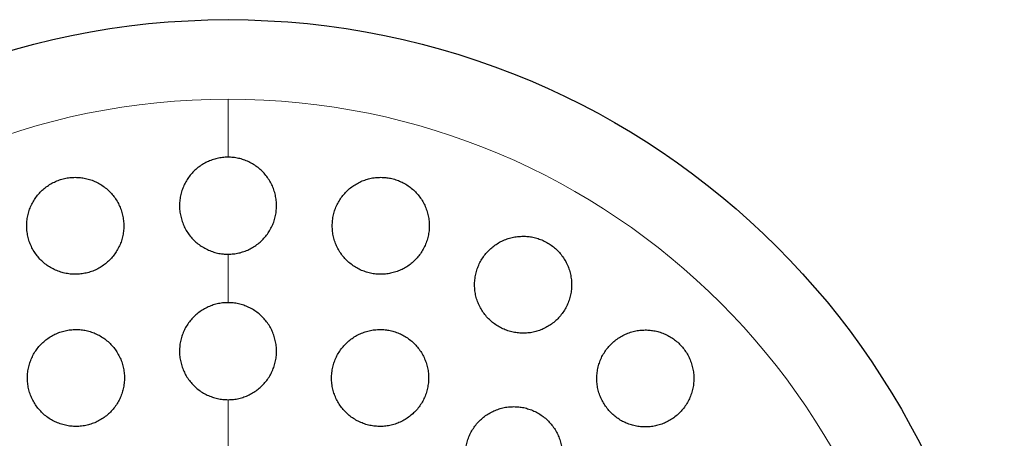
# Model space of a CAD drawing. Header units: millimetres. Extents: x 8 to 775, y 12 to 733.
# Tile 64 of 75: x 434.38 to 454.68, y 724.57 to 733.2. Entities that reach past the tile are written whole.
import ezdxf

# ---------------------------------------------------------------- set-up
doc = ezdxf.new("R2010")
doc.units = ezdxf.units.MM

msp = doc.modelspace()

# ---------------------------------------------------------------- linework, layer by layer
at = {"color": 252, "linetype": 'Continuous', "lineweight": 0}
for p, q in [((438.675, 731.56), (438.675, 730.362)), ((438.675, 728.362), (438.675, 727.362)), ((438.675, 725.362), (438.675, 724.362))]:
    msp.add_line(p, q, dxfattribs=at)
at = {"color": 7, "linetype": 'Continuous', "lineweight": 30}
msp.add_circle((438.675, 717.199), 16, dxfattribs=at)
at = {"color": 252, "linetype": 'Continuous', "lineweight": 0}
for start, end in [(90, 0), (0, 90)]:
    msp.add_arc((438.675, 717.199), 14.361, start, end, dxfattribs=at)
at = {"color": 7, "linetype": 'Continuous', "lineweight": 30}
for points, knots in [([(438.675, 730.362), (438.638, 730.361), (438.564, 730.359), (438.454, 730.339), (438.347, 730.309), (438.244, 730.266), (438.146, 730.213), (438.055, 730.149), (437.971, 730.075), (437.896, 729.993), (437.831, 729.902), (437.776, 729.804), (437.732, 729.701), (437.7, 729.593), (437.68, 729.482), (437.673, 729.369), (437.679, 729.255), (437.698, 729.143), (437.729, 729.034), (437.772, 728.928), (437.827, 728.828), (437.894, 728.735), (437.97, 728.651), (438.055, 728.575), (438.148, 728.51), (438.248, 728.456), (438.352, 728.414), (438.461, 728.384), (438.569, 728.365), (438.641, 728.363), (438.675, 728.362)], [0, 0, 0, 0, 0.035235, 0.070582, 0.105817, 0.141043, 0.176381, 0.211609, 0.24702, 0.282541, 0.317954, 0.353762, 0.389683, 0.425493, 0.461681, 0.497983, 0.534171, 0.570553, 0.607052, 0.643433, 0.679735, 0.716153, 0.752453, 0.788431, 0.824526, 0.860503, 0.896063, 0.931738, 0.967297, 1, 1, 1, 1]), ([(438.675, 728.362), (438.712, 728.364), (438.787, 728.366), (438.897, 728.385), (439.004, 728.416), (439.107, 728.458), (439.205, 728.512), (439.296, 728.576), (439.379, 728.649), (439.454, 728.732), (439.52, 728.823), (439.575, 728.92), (439.618, 729.024), (439.651, 729.132), (439.67, 729.243), (439.677, 729.356), (439.672, 729.469), (439.653, 729.581), (439.622, 729.691), (439.579, 729.797), (439.523, 729.896), (439.457, 729.989), (439.381, 730.074), (439.296, 730.149), (439.203, 730.214), (439.103, 730.269), (438.998, 730.311), (438.89, 730.341), (438.782, 730.359), (438.71, 730.361), (438.675, 730.362)], [0, 0, 0, 0, 0.035237, 0.070586, 0.105824, 0.141052, 0.176392, 0.211622, 0.247033, 0.282555, 0.317968, 0.353774, 0.389692, 0.425499, 0.461684, 0.497983, 0.534168, 0.57055, 0.607048, 0.643428, 0.679732, 0.716153, 0.752455, 0.788437, 0.824535, 0.860514, 0.896075, 0.931751, 0.967311, 1, 1, 1, 1]), ([(435.527, 729.948), (435.49, 729.947), (435.416, 729.944), (435.306, 729.925), (435.199, 729.895), (435.096, 729.852), (434.998, 729.799), (434.907, 729.735), (434.824, 729.662), (434.749, 729.579), (434.684, 729.489), (434.629, 729.392), (434.585, 729.289), (434.553, 729.182), (434.533, 729.072), (434.525, 728.96), (434.53, 728.847), (434.548, 728.735), (434.578, 728.626), (434.621, 728.52), (434.675, 728.42), (434.741, 728.327), (434.816, 728.241), (434.901, 728.165), (434.994, 728.099), (435.094, 728.044), (435.199, 728.001), (435.308, 727.97), (435.419, 727.951), (435.532, 727.946), (435.644, 727.953), (435.755, 727.972), (435.862, 728.003), (435.965, 728.046), (436.062, 728.101), (436.153, 728.165), (436.236, 728.239), (436.31, 728.322), (436.374, 728.413), (436.428, 728.51), (436.472, 728.613), (436.503, 728.721), (436.522, 728.831), (436.529, 728.943), (436.523, 729.056), (436.505, 729.168), (436.474, 729.277), (436.43, 729.382), (436.375, 729.482), (436.309, 729.575), (436.233, 729.659), (436.147, 729.735), (436.054, 729.8), (435.954, 729.855), (435.848, 729.897), (435.741, 729.927), (435.634, 729.945), (435.563, 729.947), (435.527, 729.948)], [0, 0, 0, 0, 0.017577, 0.035211, 0.052788, 0.070365, 0.087998, 0.105575, 0.123173, 0.140828, 0.158427, 0.176171, 0.19397, 0.211715, 0.229663, 0.247667, 0.265616, 0.283741, 0.301922, 0.320047, 0.338241, 0.356494, 0.374688, 0.392813, 0.410997, 0.42912, 0.447066, 0.46507, 0.483015, 0.500754, 0.51855, 0.536289, 0.553885, 0.571538, 0.589134, 0.606712, 0.624345, 0.641924, 0.659613, 0.677357, 0.695047, 0.712929, 0.730867, 0.74875, 0.766826, 0.784959, 0.803035, 0.821222, 0.839467, 0.857654, 0.875816, 0.894036, 0.912198, 0.930208, 0.948277, 0.966287, 0.983144, 1, 1, 1, 1]), ([(441.824, 729.948), (441.786, 729.947), (441.712, 729.944), (441.601, 729.925), (441.493, 729.894), (441.39, 729.851), (441.292, 729.797), (441.201, 729.733), (441.117, 729.659), (441.042, 729.575), (440.977, 729.484), (440.922, 729.385), (440.878, 729.281), (440.847, 729.172), (440.828, 729.06), (440.822, 728.946), (440.828, 728.832), (440.848, 728.72), (440.88, 728.611), (440.924, 728.506), (440.98, 728.406), (441.047, 728.314), (441.124, 728.231), (441.209, 728.156), (441.302, 728.092), (441.401, 728.039), (441.505, 727.998), (441.613, 727.968), (441.723, 727.951), (441.835, 727.946), (441.946, 727.953), (442.055, 727.973), (442.162, 728.005), (442.264, 728.048), (442.361, 728.102), (442.452, 728.167), (442.535, 728.242), (442.61, 728.326), (442.674, 728.418), (442.728, 728.517), (442.771, 728.622), (442.802, 728.731), (442.82, 728.843), (442.826, 728.957), (442.818, 729.071), (442.798, 729.183), (442.765, 729.292), (442.719, 729.397), (442.663, 729.496), (442.595, 729.587), (442.518, 729.67), (442.432, 729.744), (442.339, 729.807), (442.239, 729.859), (442.135, 729.9), (442.03, 729.928), (441.926, 729.945), (441.858, 729.947), (441.824, 729.948)], [0, 0, 0, 0, 0.017727, 0.035512, 0.05324, 0.070961, 0.088737, 0.106459, 0.124319, 0.142235, 0.160097, 0.178156, 0.196273, 0.214333, 0.232514, 0.250754, 0.268935, 0.287106, 0.305335, 0.323505, 0.341535, 0.359623, 0.377651, 0.395474, 0.413355, 0.431177, 0.44882, 0.46652, 0.484163, 0.501732, 0.519356, 0.536926, 0.554554, 0.572238, 0.589868, 0.607664, 0.625515, 0.643312, 0.661312, 0.67937, 0.697371, 0.715526, 0.733739, 0.751894, 0.770084, 0.788332, 0.806521, 0.824607, 0.842752, 0.860837, 0.878727, 0.896675, 0.914564, 0.932255, 0.950002, 0.967693, 0.983846, 1, 1, 1, 1]), ([(444.757, 728.733), (444.72, 728.731), (444.645, 728.729), (444.533, 728.709), (444.425, 728.678), (444.321, 728.635), (444.223, 728.581), (444.132, 728.515), (444.048, 728.44), (443.973, 728.356), (443.907, 728.264), (443.853, 728.164), (443.81, 728.059), (443.779, 727.949), (443.761, 727.836), (443.755, 727.722), (443.763, 727.609), (443.783, 727.497), (443.816, 727.388), (443.861, 727.283), (443.918, 727.185), (443.985, 727.094), (444.062, 727.011), (444.147, 726.938), (444.239, 726.875), (444.338, 726.822), (444.442, 726.782), (444.549, 726.753), (444.659, 726.735), (444.77, 726.731), (444.881, 726.738), (444.991, 726.758), (445.097, 726.79), (445.2, 726.834), (445.298, 726.889), (445.389, 726.955), (445.472, 727.03), (445.547, 727.115), (445.611, 727.208), (445.665, 727.308), (445.707, 727.414), (445.737, 727.524), (445.755, 727.636), (445.759, 727.75), (445.751, 727.864), (445.729, 727.976), (445.696, 728.085), (445.65, 728.189), (445.592, 728.286), (445.525, 728.377), (445.448, 728.459), (445.362, 728.532), (445.269, 728.594), (445.17, 728.646), (445.066, 728.686), (444.961, 728.713), (444.858, 728.73), (444.791, 728.732), (444.757, 728.733)], [0, 0, 0, 0, 0.017878, 0.035815, 0.053694, 0.071565, 0.089492, 0.107364, 0.125386, 0.143464, 0.161486, 0.179652, 0.197876, 0.216042, 0.234226, 0.25247, 0.270654, 0.288721, 0.306847, 0.324913, 0.34278, 0.360705, 0.378571, 0.396245, 0.413976, 0.43165, 0.449223, 0.466852, 0.484426, 0.502031, 0.519693, 0.537299, 0.555054, 0.572865, 0.590621, 0.60858, 0.626595, 0.644555, 0.662686, 0.680875, 0.699006, 0.7172, 0.735453, 0.753647, 0.771765, 0.789941, 0.808058, 0.825992, 0.843985, 0.861919, 0.879646, 0.897431, 0.915158, 0.932748, 0.950394, 0.967985, 0.983992, 1, 1, 1, 1]), ([(438.675, 727.362), (438.638, 727.361), (438.563, 727.359), (438.453, 727.339), (438.345, 727.309), (438.242, 727.266), (438.144, 727.212), (438.052, 727.147), (437.969, 727.073), (437.894, 726.99), (437.829, 726.898), (437.774, 726.8), (437.731, 726.696), (437.699, 726.588), (437.68, 726.477), (437.673, 726.364), (437.679, 726.251), (437.698, 726.14), (437.73, 726.031), (437.773, 725.926), (437.828, 725.827), (437.894, 725.735), (437.97, 725.65), (438.055, 725.575), (438.148, 725.51), (438.247, 725.456), (438.352, 725.414), (438.46, 725.384), (438.568, 725.366), (438.641, 725.363), (438.675, 725.362)], [0, 0, 0, 0, 0.035462, 0.071037, 0.106498, 0.141955, 0.177525, 0.212982, 0.248544, 0.284219, 0.319783, 0.355571, 0.391472, 0.427261, 0.463263, 0.499379, 0.535381, 0.571491, 0.607716, 0.643825, 0.679888, 0.716066, 0.752128, 0.788009, 0.824006, 0.859885, 0.895531, 0.931292, 0.966937, 1, 1, 1, 1]), ([(438.675, 725.362), (438.713, 725.364), (438.787, 725.366), (438.898, 725.385), (439.005, 725.416), (439.109, 725.459), (439.207, 725.513), (439.298, 725.577), (439.382, 725.652), (439.457, 725.735), (439.522, 725.826), (439.577, 725.924), (439.62, 726.028), (439.652, 726.136), (439.671, 726.247), (439.677, 726.36), (439.671, 726.473), (439.652, 726.585), (439.621, 726.694), (439.578, 726.799), (439.522, 726.898), (439.456, 726.99), (439.381, 727.074), (439.296, 727.149), (439.203, 727.214), (439.104, 727.268), (438.999, 727.311), (438.891, 727.341), (438.782, 727.359), (438.71, 727.361), (438.675, 727.362)], [0, 0, 0, 0, 0.035462, 0.071038, 0.106501, 0.141959, 0.177529, 0.212988, 0.24855, 0.284225, 0.319788, 0.355575, 0.391476, 0.427264, 0.463264, 0.499379, 0.53538, 0.571489, 0.607714, 0.643823, 0.679887, 0.716066, 0.752129, 0.788011, 0.824009, 0.85989, 0.895536, 0.931297, 0.966943, 1, 1, 1, 1]), ([(435.541, 726.81), (435.504, 726.808), (435.429, 726.806), (435.319, 726.787), (435.211, 726.756), (435.108, 726.713), (435.01, 726.659), (434.918, 726.595), (434.835, 726.52), (434.76, 726.437), (434.695, 726.347), (434.641, 726.249), (434.597, 726.146), (434.565, 726.038), (434.546, 725.927), (434.539, 725.815), (434.545, 725.703), (434.563, 725.592), (434.594, 725.483), (434.637, 725.378), (434.691, 725.279), (434.757, 725.186), (434.832, 725.101), (434.917, 725.026), (435.009, 724.96), (435.109, 724.906), (435.213, 724.863), (435.322, 724.832), (435.434, 724.813), (435.546, 724.808), (435.659, 724.815), (435.77, 724.834), (435.877, 724.866), (435.981, 724.909), (436.079, 724.964), (436.169, 725.029), (436.252, 725.104), (436.327, 725.187), (436.391, 725.279), (436.445, 725.377), (436.488, 725.481), (436.518, 725.588), (436.537, 725.699), (436.543, 725.811), (436.537, 725.924), (436.518, 726.035), (436.486, 726.143), (436.442, 726.248), (436.387, 726.347), (436.321, 726.439), (436.245, 726.523), (436.16, 726.598), (436.067, 726.663), (435.967, 726.717), (435.862, 726.759), (435.755, 726.789), (435.648, 726.806), (435.577, 726.809), (435.541, 726.81)], [0, 0, 0, 0, 0.017711, 0.035478, 0.053189, 0.0709, 0.088668, 0.10638, 0.124089, 0.141855, 0.159564, 0.177341, 0.195174, 0.212952, 0.230841, 0.248786, 0.266676, 0.284673, 0.302727, 0.320724, 0.338778, 0.35689, 0.374944, 0.392978, 0.41107, 0.429103, 0.447049, 0.465052, 0.482997, 0.500824, 0.518709, 0.536537, 0.554271, 0.572061, 0.589795, 0.607498, 0.625258, 0.642962, 0.660711, 0.678517, 0.696267, 0.714119, 0.732027, 0.749879, 0.767845, 0.785868, 0.803834, 0.821878, 0.839979, 0.858023, 0.876072, 0.894179, 0.912227, 0.930206, 0.948243, 0.966222, 0.983111, 1, 1, 1, 1]), ([(441.81, 726.81), (441.772, 726.808), (441.697, 726.806), (441.586, 726.786), (441.478, 726.756), (441.375, 726.712), (441.277, 726.658), (441.185, 726.593), (441.101, 726.518), (441.026, 726.434), (440.961, 726.343), (440.906, 726.244), (440.863, 726.139), (440.832, 726.031), (440.813, 725.919), (440.808, 725.806), (440.814, 725.692), (440.834, 725.581), (440.866, 725.472), (440.91, 725.367), (440.966, 725.269), (441.032, 725.177), (441.108, 725.094), (441.193, 725.02), (441.286, 724.955), (441.385, 724.902), (441.489, 724.86), (441.597, 724.83), (441.708, 724.813), (441.819, 724.808), (441.931, 724.815), (442.041, 724.835), (442.148, 724.867), (442.251, 724.91), (442.349, 724.965), (442.44, 725.031), (442.523, 725.106), (442.598, 725.19), (442.662, 725.283), (442.716, 725.382), (442.758, 725.487), (442.789, 725.596), (442.806, 725.708), (442.812, 725.821), (442.804, 725.934), (442.783, 726.046), (442.751, 726.154), (442.705, 726.258), (442.649, 726.357), (442.582, 726.448), (442.505, 726.531), (442.42, 726.604), (442.327, 726.668), (442.228, 726.72), (442.123, 726.761), (442.018, 726.79), (441.913, 726.807), (441.844, 726.809), (441.81, 726.81)], [0, 0, 0, 0, 0.01782, 0.035697, 0.053518, 0.071334, 0.089206, 0.107023, 0.124922, 0.142878, 0.160778, 0.178783, 0.196845, 0.21485, 0.232906, 0.251019, 0.269075, 0.287103, 0.305189, 0.323217, 0.341152, 0.359145, 0.37708, 0.394897, 0.412772, 0.43059, 0.448317, 0.466102, 0.48383, 0.501535, 0.519295, 0.537, 0.554757, 0.572571, 0.590328, 0.60819, 0.626109, 0.643972, 0.661947, 0.679979, 0.697955, 0.716002, 0.734107, 0.752155, 0.7702, 0.788304, 0.806349, 0.824319, 0.842346, 0.860316, 0.87817, 0.896081, 0.913935, 0.931685, 0.949491, 0.967241, 0.98362, 1, 1, 1, 1]), ([(447.276, 726.8), (447.239, 726.798), (447.163, 726.796), (447.051, 726.776), (446.943, 726.745), (446.838, 726.701), (446.74, 726.646), (446.648, 726.58), (446.564, 726.504), (446.488, 726.419), (446.423, 726.325), (446.369, 726.225), (446.327, 726.119), (446.296, 726.009), (446.279, 725.896), (446.275, 725.783), (446.283, 725.669), (446.304, 725.558), (446.338, 725.45), (446.383, 725.346), (446.439, 725.249), (446.506, 725.159), (446.582, 725.077), (446.667, 725.004), (446.759, 724.941), (446.858, 724.889), (446.961, 724.849), (447.069, 724.819), (447.178, 724.802), (447.29, 724.798), (447.401, 724.805), (447.511, 724.825), (447.618, 724.858), (447.722, 724.902), (447.82, 724.957), (447.911, 725.024), (447.994, 725.101), (448.069, 725.186), (448.133, 725.28), (448.187, 725.381), (448.229, 725.487), (448.258, 725.597), (448.275, 725.71), (448.278, 725.824), (448.269, 725.937), (448.247, 726.049), (448.213, 726.157), (448.167, 726.26), (448.109, 726.357), (448.042, 726.446), (447.965, 726.528), (447.88, 726.6), (447.787, 726.662), (447.688, 726.713), (447.585, 726.753), (447.481, 726.78), (447.377, 726.797), (447.31, 726.799), (447.276, 726.8)], [0, 0, 0, 0, 0.01803, 0.036119, 0.05415, 0.072174, 0.090256, 0.108281, 0.126425, 0.144626, 0.16277, 0.180963, 0.199214, 0.217407, 0.235509, 0.253669, 0.27177, 0.289683, 0.307653, 0.325564, 0.343274, 0.361041, 0.378751, 0.396335, 0.413975, 0.43156, 0.449147, 0.46679, 0.484379, 0.502094, 0.519866, 0.537583, 0.555498, 0.573469, 0.591385, 0.609486, 0.627645, 0.645746, 0.663939, 0.68219, 0.700382, 0.718527, 0.736731, 0.754875, 0.772854, 0.790891, 0.808869, 0.826638, 0.844464, 0.862233, 0.879843, 0.897509, 0.915119, 0.932689, 0.950315, 0.967886, 0.983943, 1, 1, 1, 1]), ([(444.566, 725.218), (444.528, 725.217), (444.453, 725.215), (444.342, 725.195), (444.233, 725.164), (444.129, 725.12), (444.031, 725.066), (443.939, 725), (443.855, 724.925), (443.78, 724.84), (443.715, 724.747), (443.66, 724.648), (443.618, 724.543), (443.587, 724.434), (443.569, 724.322), (443.564, 724.208), (443.571, 724.095), (443.592, 723.984), (443.624, 723.876), (443.669, 723.772), (443.725, 723.674), (443.791, 723.583), (443.867, 723.5), (443.952, 723.427), (444.044, 723.363), (444.143, 723.31), (444.246, 723.269), (444.354, 723.239), (444.465, 723.221), (444.576, 723.216), (444.688, 723.224), (444.798, 723.244), (444.906, 723.276), (445.009, 723.32), (445.107, 723.375), (445.198, 723.441), (445.282, 723.517), (445.356, 723.602), (445.421, 723.696), (445.474, 723.795), (445.516, 723.901), (445.546, 724.01), (445.563, 724.122), (445.568, 724.236), (445.559, 724.349), (445.538, 724.46), (445.505, 724.568), (445.459, 724.671), (445.403, 724.769), (445.336, 724.86), (445.259, 724.942), (445.174, 725.015), (445.081, 725.078), (444.982, 725.13), (444.878, 725.17), (444.773, 725.199), (444.668, 725.215), (444.6, 725.217), (444.566, 725.218)], [0, 0, 0, 0, 0.0179371, 0.0359318, 0.0538695, 0.0718028, 0.089793, 0.1077266, 0.1257353, 0.1438011, 0.1618097, 0.1798658, 0.1979796, 0.2160354, 0.2340608, 0.2521441, 0.270169, 0.2880991, 0.3060868, 0.3240163, 0.3418289, 0.3596988, 0.3775111, 0.3952363, 0.4130182, 0.4307436, 0.4484489, 0.4662106, 0.4839164, 0.5016772, 0.5194942, 0.5372555, 0.555123, 0.573047, 0.5909149, 0.6088948, 0.6269316, 0.6449117, 0.6629607, 0.6810673, 0.6991161, 0.7171598, 0.7352613, 0.7533044, 0.7712697, 0.7892928, 0.8072574, 0.8251062, 0.8430123, 0.8608606, 0.8786068, 0.8964098, 0.914156, 0.9318585, 0.9496174, 0.9673202, 0.9836601, 1, 1, 1, 1])]:
    msp.add_open_spline(points, degree=3, knots=knots, dxfattribs=at)

doc.saveas('drawing.dxf')
